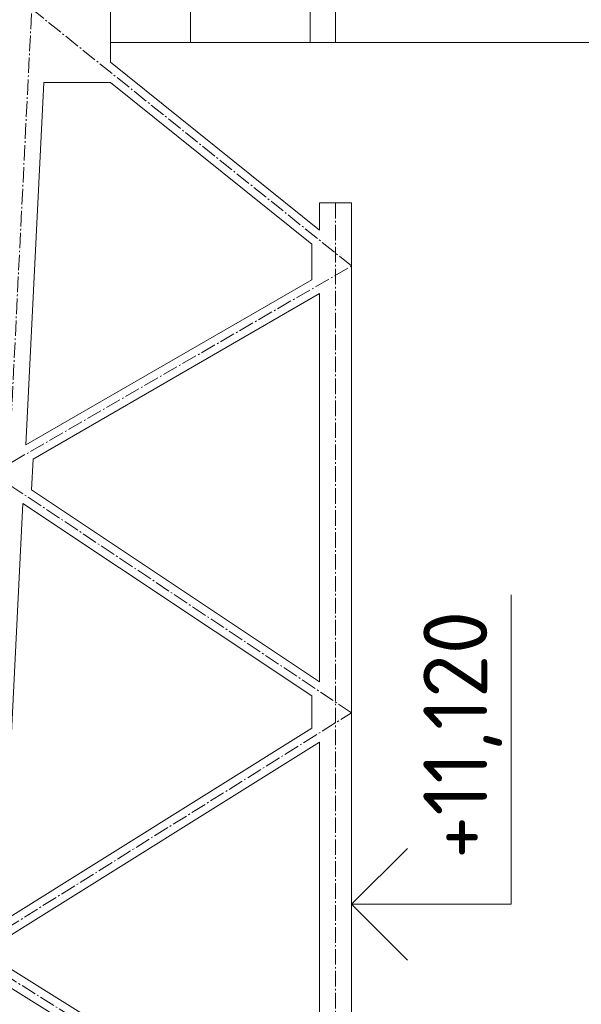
# Model space of a CAD drawing. Header units: millimetres. Extents: x -29085 to 3627694, y -159961 to 2281735.
# Tile 147 of 229: x 119794 to 123314, y 301257 to 307427. Entities that reach past the tile are written whole.
import ezdxf
from ezdxf import colors
from ezdxf.entities.mleader import LeaderData, LeaderLine
from ezdxf.enums import TextEntityAlignment as Align
from ezdxf.math import Vec2, Vec3

# ---------------------------------------------------------------- set-up
doc = ezdxf.new("R2010")
doc.units = ezdxf.units.MM
doc.linetypes.add('AM_DIN_G_W050', pattern=[13.75, 9.75, -1.5, 1, -1.5])
for name, color, linetype, lineweight in [('A99_N_koty-200-vysk', 6, 'Continuous', 9), ('A99_N_txt-popis-50', 240, 'Continuous', 9), ('A99_S_kce-pohl', 7, 'Continuous', 5), ('A99_S_kce-rez-sil', 7, 'Continuous', 15)]:
    doc.layers.add(name, color=color, linetype=linetype, lineweight=lineweight)
doc.styles.add('A99_kota', font='isocpeur.ttf', dxfattribs={"height": 2})
doc.styles.add('A99_popis', font='isocpeur.ttf')

# ---------------------------------------------------------------- blocks, each defined once
blk = doc.blocks.new('*U35')
at = {"color": 0, "linetype": 'ByBlock', "lineweight": -2}
blk.add_line((-3, 0), (7, 0), dxfattribs=at)
for points in [[(-1.75, -1.75), (0, 0), (1.75, -1.75)], [(0, 0), (0, -5), (0, -5), (9.7, -5)]]:
    blk.add_lwpolyline(points, dxfattribs=at)
at = {"color": 0, "linetype": 'ByBlock', "lineweight": -2, "style": 'A99_kota'}
blk.add_attdef('VYSKA', text='', height=2, dxfattribs=at).set_placement((9.2, -2.25), align=Align.TOP_RIGHT)
blk.add_attdef('POPIS_001', (9.2, -7.5), '', height=2, dxfattribs=at)

msp = doc.modelspace()

# ---------------------------------------------------------------- linework, layer by layer
at = {"layer": 'A99_S_kce-pohl'}
msp.add_line((125114, 307283.3), (120394.4, 307283.3), dxfattribs=at)
at = {"layer": 'A99_S_kce-pohl', "lineweight": 5}
for p, q in [((121674, 306277.9), (121874, 306277.9)), ((121674, 306108.1), (121674, 306277.9))]:
    msp.add_line(p, q, dxfattribs=at)
at = {"layer": 'A99_S_kce-pohl', "color": 253, "linetype": 'AM_DIN_G_W050', "lineweight": 0, "ltscale": 10}
for points in [[(119423.8, 298578.3), (119873.8, 307578.3)], [(121874, 305883.3), (119869.6, 307494)], [(121774, 306277.9), (121774, 306277.9), (121774, 298583.3)], [(119474, 301583.3), (121874, 303083.3), (119624, 304583.3), (121874, 305883.3)], [(121874, 300083.3), (119474, 301583.3)]]:
    msp.add_lwpolyline(points, dxfattribs=at)
at = {"layer": 'A99_S_kce-pohl', "lineweight": 5}
for points in [[(120364, 307583.3), (120364, 307160.9)], [(121674, 306108.1), (120364, 307160.9)], [(119833.1, 304761.9), (119946.7, 307033.3)], [(120363.1, 307033.3), (119946.7, 307033.3)], [(121624, 306020), (120363.1, 307033.3)], [(121874, 298583.3), (121874, 306277.9)], [(121624, 305796.6), (121624, 306020)], [(119833.1, 304761.9), (121624, 305796.6)], [(119878.7, 304672.7), (121674, 305710)], [(121674, 303276.7), (121674, 305710)], [(119878.7, 304672.7), (119869.1, 304479.9)], [(121674, 303276.7), (119869.1, 304479.9)], [(119683.7, 301773.3), (119814.8, 304395.9)], [(121624, 303189.8), (119814.8, 304395.9)], [(121624, 302986), (121624, 303189.8)], [(119683.7, 301773.3), (121624, 302986)], [(119729.3, 301683.9), (121674, 302899.3)], [(121674, 300267.2), (121674, 302899.3)], [(121674, 300267.2), (119719.5, 301488.7)], [(121624, 300180.5), (119665.3, 301404.7)]]:
    msp.add_lwpolyline(points, dxfattribs=at)
at = {"layer": 'A99_S_kce-rez-sil', "lineweight": 20}
for points in [[(120864, 307883.3), (120864, 307283.3), (120364, 307283.3), (120364, 307883.3)], [(121614, 307883.3), (121614, 307283.3), (121774, 307283.3), (121774, 307883.3)]]:
    msp.add_lwpolyline(points, close=True, dxfattribs=at)

# ---------------------------------------------------------------- block references
at = {"layer": 'A99_N_koty-200-vysk', "lineweight": 5, "xscale": 200, "yscale": 200, "zscale": 200, "rotation": 90.00000000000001}
msp.add_blockref('*U35', (121874, 301883.3), dxfattribs=at).add_auto_attribs({'VYSKA': '+11,120'})

# ---------------------------------------------------------------- next in the draw order: leaders
at = {"layer": 'A99_N_txt-popis-50', "lineweight": 9}
ml = msp.add_multileader_mtext('Standard', dxfattribs=at)
ml.set_content('\\A1;{\\C256;odvodňovací systém \\Pbude součásti \\Pdodávky opláštění}', color=1, style='A99_popis')
ml.set_leader_properties(color=256, linetype='ByLayer', lineweight=-1)
ml.build(insert=Vec2(0, 0))
ml.multileader.update_dxf_attribs({"dogleg_length": 1, "arrow_head_size": 75, "scale": 50})
ctx = ml.context
ctx.base_point, ctx.scale, ctx.char_height, ctx.arrow_head_size, ctx.landing_gap_size, ctx.plane_origin, ctx.plane_x_axis, ctx.plane_y_axis = Vec3(118618.1, 241672), 50, 100, 75, 62.5, Vec3(122104.1, 235760.8), Vec3(0, 1), Vec3(-1, 0)
notes = []
notes.append((ctx, [(1, (1, 1, 0), (118618.1, 243153.3), (0, -1), 146.2, [(0, [(119864.3, 243153.3)], 0, [])])]))
ctx.mtext.insert, ctx.mtext.text_direction, ctx.mtext.rotation, ctx.mtext.width, ctx.mtext.defined_height, ctx.mtext.flow_direction = Vec3(118553.1, 241734.5), Vec3(0, 1), 1.570796, 1255, 15.9, 5
ctx.mtext.has_bg_fill, ctx.mtext.bg_color, ctx.mtext.bg_scale_factor, ctx.mtext.bg_transparency, ctx.mtext.use_window_bg_color = 1, -1073741824, 1, 0, 1
for ctx, leaders in notes:
    for number, flags, end, landing, length, lines in leaders:
        leader = LeaderData()
        leader.index, (leader.has_last_leader_line, leader.has_dogleg_vector, leader.attachment_direction) = number, flags
        leader.last_leader_point, leader.dogleg_vector, leader.dogleg_length = Vec3(end), Vec3(landing), length
        for number, points, colour, breaks in lines:
            line = LeaderLine()
            line.index, line.vertices, line.color, line.breaks = number, Vec3.list(points), colors.encode_raw_color(colour), breaks
            leader.lines.append(line)
        ctx.leaders.append(leader)

doc.saveas('drawing.dxf')
